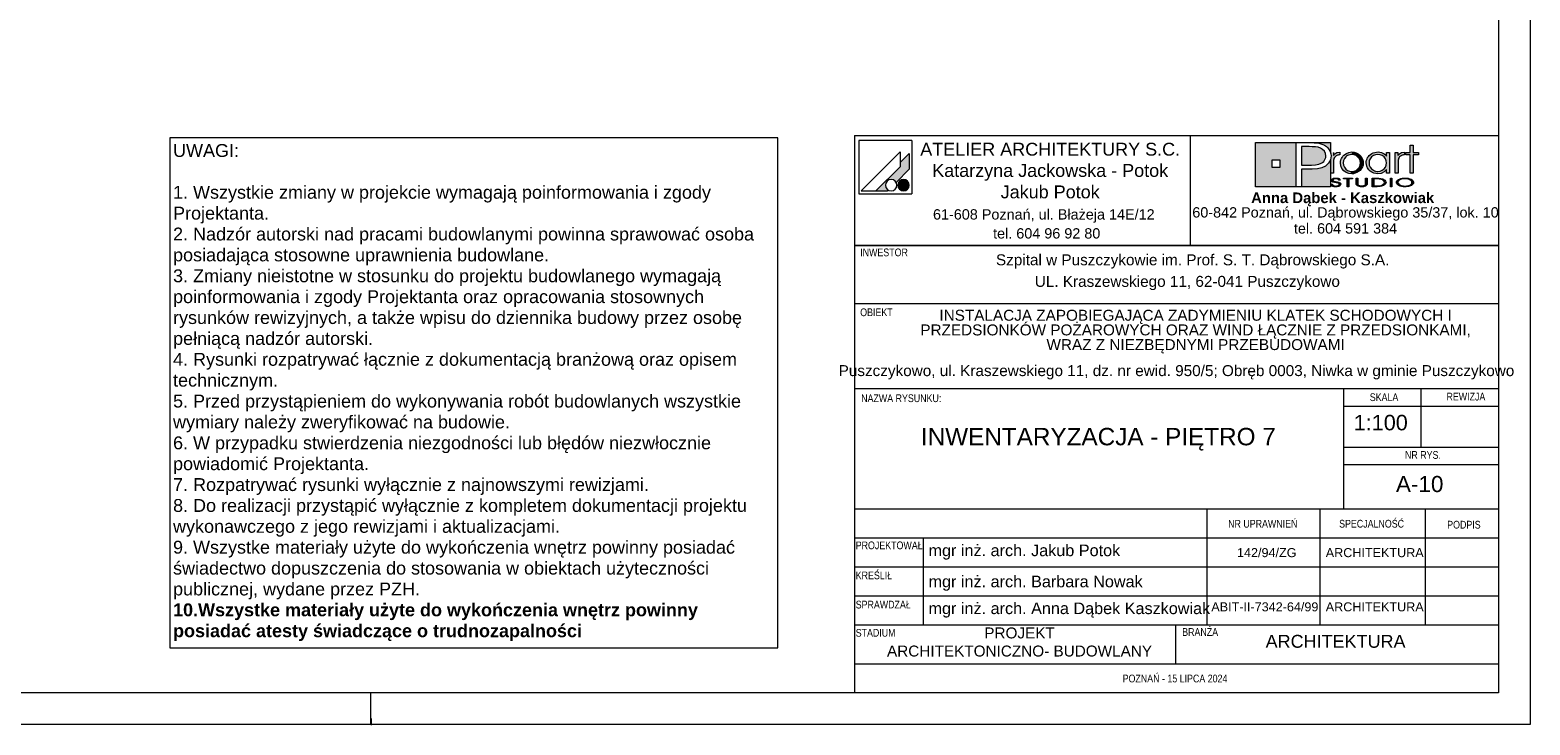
# Paper-space layout 'A-10 INWENTARYZACJA - PIĘTRO 7' of a CAD drawing. Header units: millimetres. Extents: x 0 to 420, y 0 to 297.
# Tile 5 of 8: x 187 to 420, y 0 to 108. Entities that reach past the tile are written whole.
import ezdxf
from ezdxf.xclip import XClip

# ---------------------------------------------------------------- set-up
doc = ezdxf.new("R2010")
doc.units = ezdxf.units.MM
doc.header["$MEASUREMENT"] = 0
doc.header["$XCLIPFRAME"] = 0
doc.layers.add('0_Nr_pióra__2', color=8, linetype='Continuous', lineweight=13)
doc.layers.add('A_Arkusz_Nr_pióra__1', color=7, linetype='Continuous', lineweight=20)
for name, color, linetype, lineweight, true_color in [('0_Nr_pióra__249', 7, 'Continuous', 5, 0x191919), ('A_Arkusz_Nr_pióra__19', 7, 'Continuous', 5, 0x191919), ('A_Arkusz_Nr_pióra__237', 7, 'Continuous', 5, 0x343434), ('A_Arkusz_Nr_pióra__255', 7, 'Continuous', 15, 0x242424)]:
    doc.layers.add(name, color=color, linetype=linetype, lineweight=lineweight, true_color=true_color)
doc.styles.add('STYL_AUTOMATYCZNY_1', font='arial.ttf')
doc.styles.add('STYL_AUTOMATYCZNY_2', font='ARIALN.TTF')
doc.styles.add('STYL_AUTOMATYCZNY_3', font='arial.ttf')

# ---------------------------------------------------------------- blocks, each defined once
blk = doc.blocks.new('Rysunek_3_3', base_point=(-2053.15, -490.62))
at = {"layer": '0_Nr_pióra__2', "color": 8, "linetype": 'Continuous', "lineweight": 13}
for p, q in [((303.21, 91.08), (208.78, 91.08)), ((208.78, 91.08), (208.78, 11.89)), ((303.21, 11.89), (303.21, 91.08)), ((208.78, 11.89), (303.21, 11.89))]:
    blk.add_line(p, q, dxfattribs=at)
at = {"layer": '0_Nr_pióra__2', "color": 8, "linetype": 'Continuous', "lineweight": 13, "insert": (209.28, 90.12), "char_height": 2, "width": 93.4245, "attachment_point": 1, "line_spacing_factor": 0.972584, "style": 'STYL_AUTOMATYCZNY_1'}
blk.add_mtext('\\A1;{\\pql;\\fArial|b0|i0|c238|p0;\\W1.000000;UWAGI:\\P\\pql;\\fArial|b0|i0|c238|p0;\\W1.000000;\\P\\pql;\\fArial|b0|i0|c238|p0;\\W1.000000;1. Wszystkie zmiany w projekcie wymagają poinformowania i zgody Projektanta.\\P\\pql;\\fArial|b0|i0|c238|p0;\\W1.000000;2. Nadzór autorski nad pracami budowlanymi powinna sprawować osoba posiadająca stosowne uprawnienia budowlane.\\P\\pql;\\fArial|b0|i0|c238|p0;\\W1.000000;3. Zmiany nieistotne w stosunku do projektu budowlanego wymagają poinformowania i zgody Projektanta oraz opracowania stosownych rysunków rewizyjnych, a także wpisu do dziennika budowy przez osobę pełniącą nadzór autorski.\\P\\pql;\\fArial|b0|i0|c238|p0;\\W1.000000;4. Rysunki rozpatrywać łącznie z dokumentacją branżową oraz opisem technicznym.\\P\\pql;\\pt3.76365;\\fArial|b0|i0|c238|p0;\\W1.000000;5. Przed przystąpieniem do wykonywania robót budowlanych wszystkie wymiary należy zweryfikować na budowie.\\P\\pql;\\fArial|b0|i0|c238|p0;\\W1.000000;6. W przypadku stwierdzenia niezgodności lub błędów niezwłocznie powiadomić Projektanta.\\P\\pql;\\fArial|b0|i0|c238|p0;\\W1.000000;7. Rozpatrywać rysunki wyłącznie z najnowszymi rewizjami.\\P\\pql;\\fArial|b0|i0|c238|p0;\\W1.000000;8. Do realizacji przystąpić wyłącznie z kompletem dokumentacji projektu wykonawczego z jego rewizjami i aktualizacjami.\\P\\pql;\\fArial|b0|i0|c238|p0;\\W1.000000;9. Wszystke materiały użyte do wykończenia wnętrz powinny posiadać świadectwo dopuszczenia do stosowania w obiektach użyteczności publicznej, wydane przez PZH.\\P\\pql;\\fArial|b1|i0|c238|p0;\\W1.000000;10.Wszystke materiały użyte do wykończenia wnętrz powinny posiadać atesty świadczące o trudnozapalności}', dxfattribs=at)

psp = doc.layouts.new('A-10 INWENTARYZACJA - PIĘTRO 7')

# ---------------------------------------------------------------- hatches: boundary and pattern name
at = {"layer": 'A_Arkusz_Nr_pióra__19', "linetype": 'Continuous', "lineweight": 5, "true_color": 0x191919}
for points in [[(323.6, 88.67), (322.2, 87.26), (322.2, 86.61), (318.43, 82.85), (320.24, 82.85), (320.35, 82.96), (320.22, 83.05), (320.11, 83.16), (320.02, 83.29), (319.96, 83.43), (319.92, 83.58), (319.91, 83.73), (319.92, 83.88), (319.96, 84.03), (320.02, 84.17), (320.11, 84.3), (320.22, 84.4), (320.35, 84.49), (320.49, 84.56), (320.64, 84.6), (320.79, 84.61), (320.94, 84.6), (321.09, 84.56), (321.23, 84.49), (321.36, 84.4), (321.46, 84.3), (321.56, 84.16), (323.6, 86.21), (323.6, 86.51)], [(323.6, 86.21), (323.6, 88.67), (322.2, 87.26), (322.2, 86.61), (318.43, 82.85), (320.24, 82.85), (320.35, 82.96, -1.314777), (321.56, 84.16)], [(389.46, 88.83), (389.02, 88.83), (389.02, 85.58), (389.48, 85.58), (389.49, 87.54, -0.145311), (389.61, 87.99, -0.140329), (390.1, 88.38), (390.45, 88.45), (390.45, 88.88), (390.01, 88.81), (389.68, 88.63), (389.46, 88.34)], [(390.56, 87.22), (390.58, 87.43), (390.63, 87.65), (390.71, 87.86), (390.82, 88.06), (390.95, 88.25), (391.11, 88.41), (391.48, 88.67), (391.88, 88.83), (392.33, 88.89), (392.35, 88.89), (392.33, 88.52), (392.17, 88.51), (392, 88.47), (391.83, 88.41), (391.67, 88.34), (391.53, 88.24), (391.39, 88.13), (391.17, 87.86), (391.04, 87.55), (391, 87.2), (391.04, 86.84), (391.18, 86.52), (391.4, 86.24), (391.68, 86.04), (391.99, 85.91), (392.17, 85.89), (392.15, 85.52), (391.88, 85.55), (391.47, 85.71), (391.11, 85.97), (390.8, 86.33), (390.62, 86.75)], [(392.33, 88.52), (392.68, 88.47), (393, 88.33), (393.29, 88.11), (393.5, 87.85), (393.62, 87.55), (393.67, 87.21), (393.64, 86.96), (394.05, 86.8), (394.07, 86.87), (394.1, 87.2), (394.08, 87.43), (394.03, 87.67), (393.93, 87.91), (393.77, 88.17), (393.56, 88.4), (393.3, 88.6), (393, 88.76), (392.68, 88.85), (392.35, 88.89)], [(400.14, 88.38), (400.05, 88.34), (399.97, 88.29), (399.87, 88.23), (399.76, 88.12), (399.67, 88.01), (399.6, 87.9), (399.56, 87.78), (399.53, 87.63), (399.52, 87.46), (399.52, 85.58), (399.07, 85.58), (399.07, 88.81), (399.5, 88.81), (399.5, 88.34), (399.72, 88.63), (400.05, 88.81), (400.49, 88.88), (400.49, 88.45), (400.36, 88.43), (400.24, 88.41)], [(401.85, 85.58), (401.41, 85.58), (401.41, 88.44), (400.7, 88.44), (400.7, 88.81), (401.41, 88.81), (401.41, 89.94), (401.85, 89.94), (401.85, 88.81), (402.66, 88.81), (402.66, 88.44), (401.85, 88.44)], [(392.86, 85.58), (392.6, 85.52), (392.33, 85.5), (392.15, 85.52), (392.17, 85.89), (392.34, 85.87), (392.69, 85.91), (393, 86.04), (393.28, 86.26), (393.5, 86.53), (393.62, 86.85), (393.64, 86.96), (394.05, 86.8), (393.97, 86.56), (393.8, 86.26), (393.61, 86.03), (393.38, 85.84), (393.12, 85.68)], [(322.36, 84.53), (323.02, 82.9, -0.39153), (321.92, 83.36, -0.418968)], [(322.36, 84.53), (323.02, 82.9, 0.455663), (323.49, 84.15, 0.390402)], [(389.33, 83.87), (389.06, 83.87), (389.08, 83.79), (389.13, 83.71), (389.2, 83.64), (389.28, 83.59), (389.36, 83.56), (389.43, 83.54), (389.48, 83.52), (389.61, 83.49), (389.74, 83.48), (389.82, 83.49), (389.9, 83.48), (390.05, 83.49), (390.24, 83.53), (390.41, 83.6), (390.52, 83.68), (390.59, 83.77), (390.62, 83.87), (390.61, 83.92), (390.58, 83.98), (390.55, 84.03), (390.49, 84.08), (390.44, 84.12), (390.35, 84.16), (390.3, 84.18), (390.2, 84.21), (390.16, 84.22), (390.15, 84.07), (390.19, 84.05), (390.29, 84), (390.34, 83.93), (390.36, 83.86), (390.35, 83.8), (390.31, 83.74), (390.23, 83.68), (390.17, 83.65), (390.11, 83.64), (390.02, 83.61), (389.94, 83.6), (389.87, 83.6), (389.8, 83.6), (389.71, 83.61), (389.63, 83.62), (389.56, 83.64), (389.49, 83.67), (389.45, 83.7), (389.39, 83.74), (389.35, 83.8)], [(390.29, 84.49), (390.55, 84.49), (390.53, 84.59), (390.47, 84.67), (390.35, 84.75), (390.21, 84.81), (390.04, 84.84), (389.85, 84.85), (389.66, 84.84), (389.49, 84.8), (389.34, 84.74), (389.23, 84.67), (389.16, 84.59), (389.14, 84.5), (389.16, 84.4), (389.22, 84.33), (389.32, 84.26), (389.4, 84.22), (389.47, 84.2), (389.53, 84.19), (389.65, 84.16), (389.76, 84.15), (389.88, 84.13), (389.99, 84.11), (390.07, 84.09), (390.15, 84.07), (390.16, 84.22), (390.04, 84.24), (389.88, 84.26), (389.69, 84.3), (389.6, 84.32), (389.52, 84.35), (389.45, 84.39), (389.41, 84.44), (389.4, 84.5), (389.42, 84.57), (389.46, 84.62), (389.54, 84.67), (389.62, 84.7), (389.72, 84.73), (389.81, 84.73), (389.9, 84.73), (389.99, 84.72), (390.07, 84.7), (390.15, 84.67), (390.22, 84.62), (390.27, 84.56)], [(391.85, 83.5), (391.6, 83.5), (391.6, 84.71), (391.02, 84.71), (391.02, 84.83), (392.43, 84.83), (392.43, 84.71), (391.85, 84.71)], [(394.45, 83.6), (394.36, 83.56), (394.25, 83.52), (394.12, 83.5), (393.99, 83.48), (393.86, 83.48), (393.67, 83.49), (393.5, 83.52), (393.34, 83.56), (393.15, 83.67), (393.03, 83.82), (393, 84), (393, 84.83), (393.25, 84.83), (393.25, 84), (393.26, 83.9), (393.31, 83.81), (393.37, 83.74, 0.154269), (393.86, 83.61, 0.149724), (394.34, 83.73), (394.41, 83.81)], [(394.41, 83.81), (394.45, 83.9), (394.46, 84), (394.46, 84.83), (394.72, 84.83), (394.72, 84), (394.7, 83.86), (394.63, 83.74), (394.53, 83.65), (394.45, 83.6)], [(395.76, 83.62), (396.04, 83.62), (396.04, 83.5), (395.51, 83.5), (395.51, 84.83), (396.04, 84.83), (396.04, 84.71), (395.76, 84.71)], [(396.23, 84.83), (396.55, 84.82), (396.75, 84.79), (396.75, 84.66), (396.59, 84.68), (396.38, 84.7), (396.13, 84.71), (396.04, 84.71), (396.04, 84.83)], [(397.07, 84.72), (397.23, 84.65), (397.36, 84.58), (397.48, 84.49), (397.57, 84.38), (397.62, 84.27), (397.64, 84.16), (397.61, 84.02), (397.53, 83.89), (397.39, 83.77), (397.25, 83.68), (397.09, 83.62), (396.92, 83.57), (396.74, 83.53), (396.74, 83.67), (396.88, 83.7), (397.07, 83.77), (397.22, 83.87), (397.31, 83.96), (397.37, 84.06), (397.39, 84.17), (397.37, 84.28), (397.3, 84.38), (397.21, 84.47), (397.08, 84.55), (396.93, 84.61), (396.75, 84.66), (396.75, 84.79), (396.83, 84.78)], [(398.57, 83.5), (398.32, 83.5), (398.32, 84.83), (398.57, 84.83)], [(396.74, 83.53), (396.72, 83.53), (396.5, 83.51), (396.25, 83.5), (396.04, 83.5), (396.04, 83.62), (396.13, 83.62), (396.28, 83.62), (396.45, 83.63), (396.53, 83.63), (396.66, 83.65), (396.74, 83.67)]]:
    psp.add_hatch(color=250, dxfattribs=at).paths.add_polyline_path(points)
at = {"layer": 'A_Arkusz_Nr_pióra__19', "linetype": 'Continuous', "lineweight": 0, "true_color": 0x131313}
h = psp.add_hatch(color=250, dxfattribs=at)
h.paths.add_polyline_path([(377.36, 90.34), (383.71, 90.34), (383.71, 83.46), (377.36, 83.46)])
h.paths.add_polyline_path([(379.96, 87.69), (381.15, 87.69), (381.15, 86.49), (379.96, 86.49)], flags=0)
for points in [[(386.17, 89.71), (385.71, 89.72), (384.53, 89.72), (384.53, 86.86), (386.06, 86.86), (386.69, 86.89), (387.19, 86.98), (387.59, 87.13), (387.79, 87.26), (387.96, 87.42), (388.11, 87.61), (388.21, 87.83), (388.28, 88.05), (388.3, 88.28), (388.24, 88.67), (388.07, 89), (387.78, 89.3), (387.48, 89.48), (387.12, 89.62), (386.71, 89.69), (386.5, 89.71)], [(389.03, 90.34), (389.02, 88.83), (388.99, 88.95), (388.83, 89.25), (388.63, 89.52), (388.39, 89.75), (388.11, 89.94), (387.83, 90.07), (387.54, 90.17), (387.23, 90.25), (386.87, 90.3), (386.07, 90.33), (386.02, 90.34)], [(384.53, 83.46), (389.03, 83.46), (389.03, 87.7), (388.73, 87.14), (388.24, 86.71), (387.69, 86.45), (387.02, 86.29), (386.24, 86.24), (384.53, 86.24)]]:
    psp.add_hatch(color=250, dxfattribs=at).paths.add_polyline_path(points)
at = {"layer": 'A_Arkusz_Nr_pióra__19', "linetype": 'Continuous', "lineweight": 5, "true_color": 0x191919}
h = psp.add_hatch(color=250, dxfattribs=at)
h.paths.add_polyline_path([(397.73, 86.15), (397.36, 85.79), (396.91, 85.57), (396.39, 85.5), (396.06, 85.53), (395.75, 85.61), (395.44, 85.75), (395.18, 85.92), (394.96, 86.14), (394.78, 86.41), (394.66, 86.67), (394.59, 86.93), (394.57, 87.2), (394.58, 87.41), (394.63, 87.61), (394.7, 87.82), (394.79, 88.02), (394.91, 88.19), (395.05, 88.36), (395.24, 88.52), (395.44, 88.65), (395.67, 88.76), (395.91, 88.83), (396.15, 88.87), (396.4, 88.89), (396.67, 88.87), (396.92, 88.81), (397.15, 88.72), (397.37, 88.59), (397.56, 88.43), (397.73, 88.24), (397.73, 88.51), (397.73, 88.81), (398.17, 88.81), (398.17, 87.53), (398.17, 85.58), (397.73, 85.58), (397.73, 85.83)])
h.paths.add_polyline_path([(395.81, 88.38, 0.471077), (395.22, 86.5, 0.494724), (397.4, 86.34, 0.387258), (397.36, 88.1, 0.314042)], flags=0)
h = psp.add_hatch(color=250, dxfattribs=at)
h.paths.add_polyline_path([(400.59, 84.85, 0.130991), (399.56, 84.6, 0.250658), (399.25, 84.17, 0.250617), (399.5, 83.77, 0.141351), (400.59, 83.48, 0.117723), (401.58, 83.7, 0.245905), (401.93, 84.16, 0.237366), (401.68, 84.56, 0.143887)])
h.paths.add_polyline_path([(400.59, 84.73, 0.128597), (399.81, 84.56), (399.72, 84.5), (399.65, 84.45), (399.58, 84.37), (399.54, 84.31), (399.51, 84.24), (399.5, 84.17), (399.53, 84.03), (399.62, 83.91), (399.78, 83.79, 0.126974), (400.59, 83.6, 0.113214), (401.35, 83.76), (401.49, 83.86), (401.58, 83.93), (401.63, 84.01), (401.66, 84.08), (401.67, 84.16), (401.65, 84.26), (401.6, 84.36), (401.52, 84.45), (401.39, 84.55, 0.11716)], flags=0)

# ---------------------------------------------------------------- linework, layer by layer
at = {"layer": '0_Nr_pióra__249', "color": 250, "linetype": 'Continuous', "lineweight": 5, "true_color": 0x191919}
for p, q in [((315.75, 90.68), (315.75, 82.41)), ((324.01, 90.68), (315.75, 90.68)), ((322.2, 88.91), (316.13, 82.85)), ((322.2, 88.91), (322.2, 86.61)), ((323.6, 88.67), (322.2, 87.26)), ((323.6, 88.67), (323.6, 86.51)), ((324.01, 90.68), (324.01, 82.41)), ((377.36, 90.34), (389.03, 90.34)), ((377.36, 83.46), (377.36, 90.34)), ((383.71, 83.46), (383.71, 90.34)), ((383.71, 90.34), (385.99, 90.34)), ((384.53, 89.72), (384.53, 86.86)), ((385.71, 89.72), (384.53, 89.72)), ((386.17, 89.71), (385.71, 89.72)), ((385.99, 90.34), (386.46, 90.33)), ((386.5, 89.71), (386.17, 89.71)), ((386.46, 90.33), (386.87, 90.3)), ((386.71, 89.69), (386.5, 89.71)), ((387.12, 89.62), (386.71, 89.69)), ((386.87, 90.3), (387.23, 90.25)), ((387.48, 89.48), (387.12, 89.62)), ((387.23, 90.25), (387.54, 90.17)), ((387.79, 89.29), (387.48, 89.48)), ((387.54, 90.17), (387.83, 90.07)), ((388.07, 89), (387.79, 89.29)), ((387.83, 90.07), (388.11, 89.94)), ((388.24, 88.67), (388.07, 89)), ((388.11, 89.94), (388.39, 89.75)), ((388.3, 88.28), (388.24, 88.67)), ((388.39, 89.75), (388.63, 89.52)), ((388.63, 89.52), (388.83, 89.25)), ((388.83, 89.25), (388.99, 88.95)), ((388.99, 88.95), (389.08, 88.62)), ((389.03, 90.34), (389.02, 88.81)), ((389.08, 88.62), (389.12, 88.27)), ((389.46, 88.81), (389.46, 88.34)), ((389.46, 88.34), (389.68, 88.63)), ((389.68, 88.63), (390.01, 88.81)), ((390.01, 88.81), (390.45, 88.88)), ((390.45, 88.88), (390.45, 88.45)), ((391.11, 88.41), (391.48, 88.67)), ((391.48, 88.67), (391.88, 88.83)), ((391.88, 88.83), (392.33, 88.89)), ((392.34, 88.52), (392.17, 88.51)), ((392.33, 88.89), (392.67, 88.86)), ((392.68, 88.47), (392.34, 88.52)), ((392.67, 88.86), (393, 88.76)), ((393, 88.76), (393.3, 88.6)), ((393.3, 88.6), (393.56, 88.4)), ((395.05, 88.36), (395.24, 88.52)), ((395.24, 88.52), (395.44, 88.65)), ((395.44, 88.65), (395.67, 88.76)), ((395.67, 88.76), (395.91, 88.83)), ((395.91, 88.83), (396.15, 88.87)), ((396.39, 88.52), (396.03, 88.47)), ((396.15, 88.87), (396.4, 88.89)), ((396.75, 88.47), (396.39, 88.52)), ((396.4, 88.89), (396.67, 88.87)), ((396.67, 88.87), (396.92, 88.81)), ((396.92, 88.81), (397.15, 88.72)), ((397.15, 88.72), (397.37, 88.59)), ((397.37, 88.59), (397.56, 88.43)), ((397.73, 88.24), (397.73, 88.81)), ((397.73, 88.81), (398.17, 88.81)), ((398.17, 88.81), (398.17, 85.58)), ((399.07, 85.58), (399.07, 88.81)), ((399.07, 88.81), (399.5, 88.81)), ((399.5, 88.81), (399.5, 88.34)), ((399.5, 88.34), (399.72, 88.63)), ((399.72, 88.63), (400.05, 88.81)), ((400.05, 88.81), (400.49, 88.88)), ((400.49, 88.88), (400.49, 88.45)), ((400.7, 88.44), (400.7, 88.81)), ((400.7, 88.81), (401.41, 88.81)), ((401.41, 88.81), (401.41, 89.94)), ((401.41, 89.94), (401.85, 89.94)), ((401.85, 89.94), (401.85, 88.81)), ((401.85, 88.81), (402.66, 88.81)), ((402.66, 88.81), (402.66, 88.44)), ((322.2, 86.61), (318.43, 82.85)), ((323.6, 86.21), (321.56, 84.16)), ((323.6, 86.51), (323.6, 86.21)), ((379.96, 87.69), (381.15, 87.69)), ((379.96, 87.69), (381.15, 87.69)), ((379.96, 86.49), (379.96, 87.69)), ((381.15, 86.49), (379.96, 86.49)), ((381.15, 87.69), (381.15, 86.49)), ((381.15, 87.69), (381.15, 86.49)), ((384.53, 86.86), (386.06, 86.86)), ((384.53, 86.24), (384.53, 83.46)), ((386.19, 86.24), (384.53, 86.24)), ((386.06, 86.86), (386.69, 86.89)), ((387, 86.29), (386.19, 86.24)), ((386.69, 86.89), (387.19, 86.98)), ((387.69, 86.45), (387, 86.29)), ((387.19, 86.98), (387.59, 87.13)), ((387.59, 87.13), (387.79, 87.26)), ((388.24, 86.71), (387.69, 86.45)), ((387.79, 87.26), (387.96, 87.42)), ((387.96, 87.42), (388.11, 87.61)), ((388.11, 87.61), (388.21, 87.83)), ((388.21, 87.83), (388.28, 88.05)), ((388.73, 87.14), (388.24, 86.71)), ((388.28, 88.05), (388.3, 88.28)), ((389.02, 87.66), (388.73, 87.14)), ((389.12, 88.27), (389.02, 87.66)), ((389.03, 87.67), (389.03, 83.46)), ((389.49, 87.63), (389.48, 87.46)), ((389.48, 87.46), (389.48, 85.58)), ((389.52, 87.78), (389.49, 87.63)), ((389.56, 87.9), (389.52, 87.78)), ((389.63, 88.01), (389.56, 87.9)), ((389.72, 88.12), (389.63, 88.01)), ((389.83, 88.23), (389.72, 88.12)), ((389.92, 88.29), (389.83, 88.23)), ((390.01, 88.34), (389.92, 88.29)), ((390.1, 88.38), (390.01, 88.34)), ((390.2, 88.41), (390.1, 88.38)), ((390.32, 88.43), (390.2, 88.41)), ((390.45, 88.45), (390.32, 88.43)), ((390.56, 87.22), (390.58, 87.43)), ((390.62, 86.75), (390.56, 87.22)), ((390.58, 87.43), (390.63, 87.65)), ((390.8, 86.33), (390.62, 86.75)), ((390.63, 87.65), (390.71, 87.86)), ((390.71, 87.86), (390.82, 88.06)), ((391.11, 85.97), (390.8, 86.33)), ((390.82, 88.06), (390.95, 88.25)), ((390.95, 88.25), (391.11, 88.41)), ((391.04, 87.55), (391, 87.2)), ((391, 87.2), (391.04, 86.84)), ((391.17, 87.86), (391.04, 87.55)), ((391.04, 86.84), (391.18, 86.52)), ((391.39, 88.13), (391.17, 87.86)), ((391.18, 86.52), (391.4, 86.24)), ((391.53, 88.24), (391.39, 88.13)), ((391.4, 86.24), (391.68, 86.04)), ((391.67, 88.34), (391.53, 88.24)), ((391.83, 88.41), (391.67, 88.34)), ((392, 88.47), (391.83, 88.41)), ((392.17, 88.51), (392, 88.47)), ((393, 88.33), (392.68, 88.47)), ((393.29, 88.11), (393, 88.33)), ((393, 86.04), (393.28, 86.26)), ((393.28, 86.26), (393.5, 86.53)), ((393.5, 87.85), (393.29, 88.11)), ((393.62, 87.55), (393.5, 87.85)), ((393.5, 86.53), (393.62, 86.85)), ((393.56, 88.4), (393.77, 88.17)), ((393.8, 86.26), (393.61, 86.03)), ((393.67, 87.21), (393.62, 87.55)), ((393.62, 86.85), (393.67, 87.21)), ((393.77, 88.17), (393.94, 87.9)), ((393.97, 86.56), (393.8, 86.26)), ((393.94, 87.9), (394.03, 87.67)), ((394.07, 86.87), (393.97, 86.56)), ((394.03, 87.67), (394.08, 87.43)), ((394.1, 87.2), (394.07, 86.87)), ((394.08, 87.43), (394.1, 87.2)), ((394.57, 87.2), (394.58, 87.41)), ((394.59, 86.93), (394.57, 87.2)), ((394.58, 87.41), (394.63, 87.61)), ((394.66, 86.67), (394.59, 86.93)), ((394.63, 87.61), (394.7, 87.82)), ((394.78, 86.41), (394.66, 86.67)), ((394.7, 87.82), (394.79, 88.02)), ((394.96, 86.14), (394.78, 86.41)), ((394.79, 88.02), (394.91, 88.19)), ((394.91, 88.19), (395.05, 88.36)), ((395.05, 87.55), (395.01, 87.22)), ((395.01, 87.22), (395.05, 86.87)), ((395.19, 87.85), (395.05, 87.55)), ((395.05, 86.87), (395.18, 86.55)), ((395.18, 86.55), (395.4, 86.28)), ((395.41, 88.12), (395.19, 87.85)), ((395.4, 86.28), (395.53, 86.16)), ((395.71, 88.34), (395.41, 88.12)), ((396.03, 88.47), (395.71, 88.34)), ((397.06, 88.34), (396.75, 88.47)), ((397.34, 88.12), (397.06, 88.34)), ((397.06, 86.05), (397.34, 86.26)), ((397.56, 87.85), (397.34, 88.12)), ((397.34, 86.26), (397.56, 86.54)), ((397.56, 88.43), (397.73, 88.24)), ((397.69, 87.54), (397.56, 87.85)), ((397.56, 86.54), (397.69, 86.85)), ((397.73, 87.19), (397.69, 87.54)), ((397.69, 86.85), (397.73, 87.19)), ((399.53, 87.63), (399.52, 87.46)), ((399.52, 87.46), (399.52, 85.58)), ((399.56, 87.78), (399.53, 87.63)), ((399.6, 87.9), (399.56, 87.78)), ((399.67, 88.01), (399.6, 87.9)), ((399.76, 88.12), (399.67, 88.01)), ((399.87, 88.23), (399.76, 88.12)), ((399.97, 88.29), (399.87, 88.23)), ((400.05, 88.34), (399.97, 88.29)), ((400.14, 88.38), (400.05, 88.34)), ((400.24, 88.41), (400.14, 88.38)), ((400.36, 88.43), (400.24, 88.41)), ((400.49, 88.45), (400.36, 88.43)), ((401.41, 88.44), (400.7, 88.44)), ((401.41, 85.58), (401.41, 88.44)), ((402.66, 88.44), (401.85, 88.44)), ((401.85, 88.44), (401.85, 85.58)), ((389.48, 85.58), (389.02, 85.58)), ((389.08, 83.79), (389.06, 83.87)), ((389.06, 83.87), (389.33, 83.87)), ((389.14, 84.5), (389.16, 84.59)), ((389.16, 84.4), (389.14, 84.5)), ((389.16, 84.59), (389.23, 84.67)), ((389.22, 84.33), (389.16, 84.4)), ((389.32, 84.26), (389.22, 84.33)), ((389.23, 84.67), (389.34, 84.74)), ((389.37, 84.23), (389.32, 84.26)), ((389.33, 83.87), (389.35, 83.8)), ((389.34, 84.74), (389.49, 84.8)), ((389.43, 84.21), (389.37, 84.23)), ((389.41, 84.56), (389.4, 84.5)), ((389.4, 84.5), (389.41, 84.44)), ((389.46, 84.62), (389.41, 84.56)), ((389.41, 84.44), (389.45, 84.39)), ((389.5, 84.19), (389.43, 84.21)), ((389.45, 84.39), (389.52, 84.35)), ((389.54, 84.67), (389.46, 84.62)), ((389.49, 84.8), (389.66, 84.84)), ((389.58, 84.18), (389.5, 84.19)), ((389.52, 84.35), (389.6, 84.32)), ((389.62, 84.7), (389.54, 84.67)), ((389.68, 84.16), (389.58, 84.18)), ((389.6, 84.32), (389.73, 84.29)), ((389.72, 84.73), (389.62, 84.7)), ((389.66, 84.84), (389.85, 84.85)), ((389.8, 84.14), (389.68, 84.16)), ((389.83, 84.73), (389.72, 84.73)), ((389.73, 84.29), (389.89, 84.26)), ((389.96, 84.12), (389.8, 84.14)), ((389.95, 84.72), (389.83, 84.73)), ((389.85, 84.85), (390.04, 84.84)), ((389.89, 84.26), (390.03, 84.24)), ((390.06, 84.7), (389.95, 84.72)), ((390.09, 84.09), (389.96, 84.12)), ((390.03, 84.24), (390.13, 84.22)), ((390.04, 84.84), (390.21, 84.81)), ((390.15, 84.67), (390.06, 84.7)), ((390.19, 84.05), (390.09, 84.09)), ((390.13, 84.22), (390.2, 84.21)), ((390.22, 84.62), (390.15, 84.67)), ((390.29, 84), (390.19, 84.05)), ((390.2, 84.21), (390.25, 84.2)), ((390.21, 84.81), (390.35, 84.75)), ((390.27, 84.56), (390.22, 84.62)), ((390.25, 84.2), (390.31, 84.18)), ((390.29, 84.49), (390.27, 84.56)), ((390.55, 84.49), (390.29, 84.49)), ((390.34, 83.93), (390.29, 84)), ((390.31, 84.18), (390.36, 84.16)), ((390.36, 83.86), (390.34, 83.93)), ((390.35, 84.75), (390.47, 84.67)), ((390.35, 83.8), (390.36, 83.86)), ((390.36, 84.16), (390.44, 84.12)), ((390.44, 84.12), (390.5, 84.08)), ((390.47, 84.67), (390.53, 84.59)), ((390.5, 84.08), (390.55, 84.03)), ((390.53, 84.59), (390.55, 84.49)), ((390.55, 84.03), (390.59, 83.98)), ((390.59, 83.98), (390.61, 83.92)), ((390.62, 83.87), (390.59, 83.77)), ((390.61, 83.92), (390.62, 83.87)), ((391.02, 84.71), (391.02, 84.83)), ((391.02, 84.83), (392.43, 84.83)), ((391.6, 84.71), (391.02, 84.71)), ((391.47, 85.71), (391.11, 85.97)), ((391.88, 85.55), (391.47, 85.71)), ((391.6, 83.5), (391.6, 84.71)), ((391.68, 86.04), (391.99, 85.91)), ((392.43, 84.71), (391.85, 84.71)), ((391.85, 84.71), (391.85, 83.5)), ((392.33, 85.5), (391.88, 85.55)), ((391.99, 85.91), (392.34, 85.87)), ((392.6, 85.52), (392.33, 85.5)), ((392.34, 85.87), (392.69, 85.91)), ((392.43, 84.83), (392.43, 84.71)), ((392.86, 85.58), (392.6, 85.52)), ((392.69, 85.91), (393, 86.04)), ((393.12, 85.68), (392.86, 85.58)), ((393, 84.83), (393.25, 84.83)), ((393, 84), (393, 84.83)), ((393.03, 83.82), (393, 84)), ((393.38, 85.84), (393.12, 85.68)), ((393.25, 84.83), (393.25, 84)), ((393.25, 84), (393.26, 83.9)), ((393.26, 83.9), (393.31, 83.81)), ((393.61, 86.03), (393.38, 85.84)), ((394.41, 83.81), (394.45, 83.9)), ((394.45, 83.9), (394.46, 84)), ((394.46, 84), (394.46, 84.83)), ((394.46, 84.83), (394.72, 84.83)), ((394.7, 83.86), (394.63, 83.74)), ((394.72, 84), (394.7, 83.86)), ((394.72, 84.83), (394.72, 84)), ((395.18, 85.92), (394.96, 86.14)), ((395.44, 85.75), (395.18, 85.92)), ((395.75, 85.61), (395.44, 85.75)), ((395.51, 83.5), (395.51, 84.83)), ((395.51, 84.83), (396.04, 84.83)), ((395.51, 83.5), (395.51, 84.83)), ((395.51, 84.83), (396.23, 84.83)), ((395.53, 86.16), (395.68, 86.06)), ((395.68, 86.06), (395.85, 85.98)), ((396.06, 85.53), (395.75, 85.61)), ((396.04, 84.71), (395.76, 84.71)), ((395.76, 84.71), (395.76, 83.62)), ((396.13, 84.71), (395.76, 84.71)), ((395.76, 84.71), (395.76, 83.62)), ((395.85, 85.98), (396.03, 85.92)), ((396.03, 85.92), (396.21, 85.88)), ((396.04, 84.83), (396.04, 84.71)), ((396.39, 85.5), (396.06, 85.53)), ((396.38, 84.7), (396.13, 84.71)), ((396.21, 85.88), (396.39, 85.87)), ((396.23, 84.83), (396.55, 84.82)), ((396.59, 84.68), (396.38, 84.7)), ((396.39, 85.87), (396.74, 85.91)), ((396.91, 85.57), (396.39, 85.5)), ((396.55, 84.82), (396.83, 84.78)), ((396.77, 84.65), (396.59, 84.68)), ((396.74, 85.91), (397.06, 86.05)), ((396.93, 84.61), (396.77, 84.65)), ((396.83, 84.78), (397.07, 84.72)), ((397.36, 85.79), (396.91, 85.57)), ((397.07, 84.55), (396.93, 84.61)), ((397.07, 84.72), (397.23, 84.65)), ((397.2, 84.48), (397.07, 84.55)), ((397.07, 83.77), (397.22, 83.87)), ((397.3, 84.38), (397.2, 84.48)), ((397.22, 83.87), (397.31, 83.96)), ((397.23, 84.65), (397.36, 84.58)), ((397.37, 84.28), (397.3, 84.38)), ((397.31, 83.96), (397.37, 84.06)), ((397.73, 86.15), (397.36, 85.79)), ((397.36, 84.58), (397.48, 84.49)), ((397.39, 84.17), (397.37, 84.28)), ((397.37, 84.06), (397.39, 84.17)), ((397.53, 83.89), (397.39, 83.77)), ((397.48, 84.49), (397.57, 84.38)), ((397.61, 84.02), (397.53, 83.89)), ((397.57, 84.38), (397.62, 84.27)), ((397.64, 84.16), (397.61, 84.02)), ((397.62, 84.27), (397.64, 84.16)), ((397.73, 85.58), (397.73, 86.15)), ((398.17, 85.58), (397.73, 85.58)), ((398.32, 83.5), (398.32, 84.83)), ((398.32, 84.83), (398.57, 84.83)), ((398.32, 83.5), (398.32, 84.83)), ((398.32, 84.83), (398.57, 84.83)), ((398.57, 84.83), (398.57, 83.5)), ((398.57, 84.83), (398.57, 83.5)), ((399.52, 85.58), (399.07, 85.58)), ((399.25, 84.17), (399.27, 84.29)), ((399.26, 84.07), (399.25, 84.17)), ((399.31, 83.97), (399.26, 84.07)), ((399.27, 84.29), (399.33, 84.39)), ((399.38, 83.87), (399.31, 83.97)), ((399.33, 84.39), (399.42, 84.5)), ((399.5, 83.77), (399.38, 83.87)), ((399.42, 84.5), (399.56, 84.6)), ((399.51, 84.24), (399.5, 84.17)), ((399.5, 84.17), (399.53, 84.03)), ((399.54, 84.31), (399.51, 84.24)), ((399.53, 84.03), (399.62, 83.91)), ((399.58, 84.37), (399.54, 84.31)), ((399.56, 84.6), (399.73, 84.69)), ((399.64, 84.44), (399.58, 84.37)), ((399.62, 83.91), (399.77, 83.79)), ((399.72, 84.5), (399.64, 84.44)), ((399.81, 84.56), (399.72, 84.5)), ((399.73, 84.69), (399.93, 84.76)), ((400.04, 84.66), (399.81, 84.56)), ((399.93, 84.76), (400.14, 84.81)), ((400.3, 84.71), (400.04, 84.66)), ((400.14, 84.81), (400.35, 84.84)), ((400.59, 84.73), (400.3, 84.71)), ((400.35, 84.84), (400.59, 84.85)), ((400.59, 84.85), (400.85, 84.84)), ((400.76, 84.72), (400.59, 84.73)), ((400.93, 84.7), (400.76, 84.72)), ((400.85, 84.84), (401.1, 84.8)), ((401.09, 84.67), (400.93, 84.7)), ((401.26, 84.61), (401.09, 84.67)), ((401.1, 84.8), (401.34, 84.73)), ((401.4, 84.54), (401.26, 84.61)), ((401.34, 84.73), (401.53, 84.65)), ((401.52, 84.45), (401.4, 84.54)), ((401.85, 85.58), (401.41, 85.58)), ((401.48, 83.84), (401.58, 83.93)), ((401.6, 84.36), (401.52, 84.45)), ((401.53, 84.65), (401.68, 84.56)), ((401.58, 83.93), (401.63, 84.01)), ((401.65, 84.26), (401.6, 84.36)), ((401.63, 84.01), (401.66, 84.08)), ((401.67, 84.16), (401.65, 84.26)), ((401.66, 84.08), (401.67, 84.16)), ((401.68, 84.56), (401.8, 84.45)), ((401.89, 84), (401.77, 83.84)), ((401.8, 84.45), (401.87, 84.36)), ((401.87, 84.36), (401.91, 84.27)), ((401.93, 84.16), (401.89, 84)), ((401.91, 84.27), (401.93, 84.16)), ((315.75, 82.41), (324.01, 82.41)), ((316.13, 82.85), (320.24, 82.85)), ((320.35, 82.96), (320.24, 82.85)), ((389.03, 83.46), (377.36, 83.46)), ((384.53, 83.46), (383.71, 83.46)), ((389.13, 83.71), (389.08, 83.79)), ((389.2, 83.64), (389.13, 83.71)), ((389.28, 83.59), (389.2, 83.64)), ((389.37, 83.55), (389.28, 83.59)), ((389.35, 83.8), (389.39, 83.74)), ((389.48, 83.52), (389.37, 83.55)), ((389.39, 83.74), (389.45, 83.7)), ((389.45, 83.7), (389.5, 83.67)), ((389.59, 83.5), (389.48, 83.52)), ((389.5, 83.67), (389.56, 83.64)), ((389.56, 83.64), (389.63, 83.62)), ((389.72, 83.48), (389.59, 83.5)), ((389.63, 83.62), (389.7, 83.61)), ((389.7, 83.61), (389.77, 83.6)), ((389.84, 83.48), (389.72, 83.48)), ((389.77, 83.6), (389.85, 83.6)), ((390.05, 83.49), (389.84, 83.48)), ((389.85, 83.6), (389.92, 83.6)), ((389.92, 83.6), (389.98, 83.61)), ((389.98, 83.61), (390.05, 83.62)), ((390.05, 83.62), (390.12, 83.64)), ((390.24, 83.53), (390.05, 83.49)), ((390.12, 83.64), (390.18, 83.66)), ((390.18, 83.66), (390.23, 83.68)), ((390.23, 83.68), (390.3, 83.74)), ((390.41, 83.6), (390.24, 83.53)), ((390.3, 83.74), (390.35, 83.8)), ((390.52, 83.68), (390.41, 83.6)), ((390.59, 83.77), (390.52, 83.68)), ((391.85, 83.5), (391.6, 83.5)), ((393.15, 83.67), (393.03, 83.82)), ((393.34, 83.56), (393.15, 83.67)), ((393.31, 83.81), (393.38, 83.73)), ((393.5, 83.52), (393.34, 83.56)), ((393.38, 83.73), (393.43, 83.7)), ((393.43, 83.7), (393.5, 83.67)), ((393.5, 83.67), (393.58, 83.64)), ((393.67, 83.49), (393.5, 83.52)), ((393.58, 83.64), (393.67, 83.62)), ((393.67, 83.62), (393.76, 83.61)), ((393.86, 83.48), (393.67, 83.49)), ((393.76, 83.61), (393.86, 83.61)), ((393.86, 83.61), (393.95, 83.61)), ((393.99, 83.48), (393.86, 83.48)), ((393.95, 83.61), (394.04, 83.62)), ((394.12, 83.5), (393.99, 83.48)), ((394.04, 83.62), (394.13, 83.64)), ((394.25, 83.52), (394.12, 83.5)), ((394.13, 83.64), (394.21, 83.67)), ((394.21, 83.67), (394.28, 83.7)), ((394.36, 83.56), (394.25, 83.52)), ((394.28, 83.7), (394.34, 83.73)), ((394.34, 83.73), (394.41, 83.81)), ((394.45, 83.6), (394.36, 83.56)), ((394.53, 83.65), (394.45, 83.6)), ((394.63, 83.74), (394.53, 83.65)), ((396.04, 83.5), (395.51, 83.5)), ((396.25, 83.5), (395.51, 83.5)), ((395.76, 83.62), (396.04, 83.62)), ((395.76, 83.62), (396.13, 83.62)), ((396.04, 83.62), (396.04, 83.5)), ((396.13, 83.62), (396.35, 83.62)), ((396.5, 83.51), (396.25, 83.5)), ((396.35, 83.62), (396.53, 83.63)), ((396.72, 83.53), (396.5, 83.51)), ((396.53, 83.63), (396.68, 83.65)), ((396.68, 83.65), (396.89, 83.7)), ((396.92, 83.57), (396.72, 83.53)), ((396.89, 83.7), (397.07, 83.77)), ((397.09, 83.62), (396.92, 83.57)), ((397.25, 83.68), (397.09, 83.62)), ((397.39, 83.77), (397.25, 83.68)), ((398.57, 83.5), (398.32, 83.5)), ((398.57, 83.5), (398.32, 83.5)), ((399.65, 83.67), (399.5, 83.77)), ((399.84, 83.6), (399.65, 83.67)), ((399.77, 83.79), (399.88, 83.74)), ((400.07, 83.53), (399.84, 83.6)), ((399.88, 83.74), (400, 83.69)), ((400, 83.69), (400.13, 83.65)), ((400.33, 83.49), (400.07, 83.53)), ((400.13, 83.65), (400.28, 83.62)), ((400.28, 83.62), (400.43, 83.6)), ((400.59, 83.48), (400.33, 83.49)), ((400.43, 83.6), (400.59, 83.6)), ((400.59, 83.6), (400.81, 83.61)), ((400.78, 83.48), (400.59, 83.48)), ((400.97, 83.51), (400.78, 83.48)), ((400.81, 83.61), (401.01, 83.64)), ((401.15, 83.54), (400.97, 83.51)), ((401.01, 83.64), (401.2, 83.7)), ((401.31, 83.59), (401.15, 83.54)), ((401.2, 83.7), (401.35, 83.76)), ((401.45, 83.64), (401.31, 83.59)), ((401.35, 83.76), (401.48, 83.84)), ((401.58, 83.7), (401.45, 83.64)), ((401.77, 83.84), (401.58, 83.7))]:
    psp.add_line(p, q, dxfattribs=at)
for centre, start, end in [((320.79, 83.73), 0, 180), ((322.72, 83.73), 0, 180), ((320.79, 83.73), 180, 0), ((322.72, 83.73), 180, 0)]:
    psp.add_arc(centre, 0.882, start, end, dxfattribs=at)
at = {"layer": 'A_Arkusz_Nr_pióra__1', "color": 7, "linetype": 'Continuous', "lineweight": 20}
for p, q in [((415.1, 292.1), (415.1, 4.9)), ((415.1, 4.9), (29.9, 4.9))]:
    psp.add_line(p, q, dxfattribs=at)
at = {"layer": 'A_Arkusz_Nr_pióra__1', "color": 7, "linetype": 'Continuous', "lineweight": 20, "flags": 128}
psp.add_lwpolyline([(0, 297), (420, 297), (420, 0), (0, 0)], close=True, dxfattribs=at)
at = {"layer": 'A_Arkusz_Nr_pióra__237', "color": 250, "linetype": 'Continuous', "lineweight": 5, "true_color": 0x343434}
for p, q in [((240, 0), (240, 4.9)), ((240.1, -0.1), (240.1, 0.9))]:
    psp.add_line(p, q, dxfattribs=at)
at = {"layer": 'A_Arkusz_Nr_pióra__255', "color": 250, "linetype": 'Continuous', "lineweight": 15, "true_color": 0x242424}
for p, q in [((315.1, 91.43), (415.1, 91.43)), ((315.1, 91.43), (315.1, 74.35)), ((367.22, 91.43), (367.22, 74.35)), ((315.1, 74.35), (415.1, 74.35)), ((315.1, 74.35), (315.1, 4.9)), ((415.1, 74.35), (315.1, 74.35)), ((315.1, 65.35), (415.1, 65.35)), ((315.1, 52.15), (415.1, 52.15)), ((391.1, 33.46), (391.1, 52.15)), ((403.1, 43.06), (403.1, 52.15)), ((391.1, 49.43), (415.1, 49.43)), ((391.1, 43.06), (415.1, 43.06)), ((391.1, 40.34), (415.1, 40.34)), ((315.1, 33.46), (415.1, 33.46)), ((369.85, 15.46), (369.85, 33.46)), ((387.43, 15.46), (387.43, 33.46)), ((403.75, 15.46), (403.75, 33.46)), ((315.1, 28.96), (415.1, 28.96)), ((325.8, 15.46), (325.8, 28.96)), ((315.1, 24.46), (415.1, 24.46)), ((315.1, 19.96), (415.1, 19.96)), ((325.8, 19.96), (415.1, 19.96)), ((315.1, 15.46), (414.96, 15.46)), ((329.1, 15.46), (415.1, 15.46)), ((364.96, 15.46), (364.96, 9.4)), ((315.1, 9.4), (415.1, 9.4)), ((315.1, 9.4), (415.1, 9.4))]:
    psp.add_line(p, q, dxfattribs=at)

# ---------------------------------------------------------------- block references
at = {"color": 37, "linetype": 'Continuous', "lineweight": 5, "true_color": 0x656532}
ref = psp.add_blockref('Rysunek_3_3', (-2053.15, -490.62), dxfattribs=at)
XClip(ref).set_block_clipping_path([(207.4215487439, 10.6200444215), (304.8384601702, 92.6156057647)])

# ---------------------------------------------------------------- texts
at = {"layer": 'A_Arkusz_Nr_pióra__19', "color": 250, "linetype": 'Continuous', "lineweight": 5, "true_color": 0x191919, "attachment_point": 5}
for s, insert, char_height, style in [('\\A1;{\\pqc;\\fArial|b0|i0|c238|p0;\\W1.000000;ATELIER ARCHITEKTURY S.C.}', (345.49, 89.31), 1.9999, 'STYL_AUTOMATYCZNY_1'), ('\\A1;{\\pqc;\\fArial|b0|i0|c238|p0;\\W1.000000;Katarzyna Jackowska - Potok}', (345.49, 85.72), 1.9999, 'STYL_AUTOMATYCZNY_1'), ('\\A1;{\\pqc;\\fArial|b0|i0|c238|p0;\\W1.000000;Jakub Potok}', (345.49, 82.68), 1.9999, 'STYL_AUTOMATYCZNY_1'), ('\\A1;{\\pqc;\\fArial|b1|i0|c238|p0;\\W1.000000;Anna Dąbek - Kaszkowiak}', (390.91, 81.53), 1.6499, 'STYL_AUTOMATYCZNY_3'), ('\\A1;{\\pqc;\\fArial|b0|i0|c238|p0;\\W1.000000;61-608 Poznań, ul. Błażeja 14E/12}', (344.5, 78.96), 1.5999, 'STYL_AUTOMATYCZNY_1'), ('\\A1;{\\pqc;\\fArial|b0|i0|c238|p0;\\W1.000000;tel. 604 96 92 80}', (344.95, 76.24), 1.5999, 'STYL_AUTOMATYCZNY_1')]:
    psp.add_mtext(s, dxfattribs=dict(at, insert=insert, char_height=char_height, style=style))
at = {"layer": 'A_Arkusz_Nr_pióra__19', "color": 250, "linetype": 'Continuous', "lineweight": 5, "true_color": 0x191919, "insert": (391.35, 78.26), "char_height": 1.59993, "attachment_point": 5, "line_spacing_factor": 0.931904, "style": 'STYL_AUTOMATYCZNY_1'}
psp.add_mtext('\\A1;{\\pqc;\\fArial|b0|i0|c238|p0;\\W1.000000;6\\fArial|b0|i0|c238|p0;\\W1.000000;0\\fArial|b0|i0|c238|p0;\\W1.000000;-\\fArial|b0|i0|c238|p0;\\W1.000000;842\\fArial|b0|i0|c238|p0;\\W1.000000; Poznań, ul. Dąbrowskiego \\fArial|b0|i0|c238|p0;\\W1.000000;35/37, lok. 10\\P\\pqc;\\fArial|b0|i0|c238|p0;\\W1.000000;tel. 604 591 384}', dxfattribs=at)
at = {"layer": 'A_Arkusz_Nr_pióra__255', "color": 250, "linetype": 'Continuous', "lineweight": 15, "true_color": 0x242424}
for s, insert, char_height, attachment_point, style in [('\\A1;{\\pql;\\fArial Narrow|b0|i0|c238|p0;\\W1.000000;INWESTOR}', (315.99, 73.29), 1.2, 4, 'STYL_AUTOMATYCZNY_2'), ('\\A1;{\\pql;\\fArial|b0|i0|c238|p0;\\W1.000000;Szpital w Puszczykowie im. Prof. S. T. Dąbrowskiego S.A.}', (337.07, 71.89), 1.7, 4, 'STYL_AUTOMATYCZNY_1'), ('\\A1;{\\pqc;\\fArial|b0|i0|c238|p0;\\W1.000000;UL. Kraszewskiego 11, 62-041 Puszczykowo}', (366.79, 68.54), 1.7, 5, 'STYL_AUTOMATYCZNY_1'), ('\\A1;{\\pql;\\fArial Narrow|b0|i0|c238|p0;\\W1.000000;OBIEKT}', (315.99, 63.99), 1.2, 4, 'STYL_AUTOMATYCZNY_2'), ('\\A1;{\\pql;\\fArial Narrow|b0|i0|c238|p0;\\W1.000000;NAZWA RYSUNKU:}', (316.14, 50.64), 1.2, 4, 'STYL_AUTOMATYCZNY_2'), ('\\A1;{\\pql;\\fArial Narrow|b0|i0|c238|p0;\\W1.000000;SKALA}', (395.12, 50.8), 1.2, 4, 'STYL_AUTOMATYCZNY_2'), ('\\A1;{\\pql;\\fArial Narrow|b0|i0|c238|p0;\\W1.000000;REWIZJA}', (407.03, 50.89), 1.2, 4, 'STYL_AUTOMATYCZNY_2'), ('\\A1;{\\pql;\\fArial|b0|i0|c238|p0;\\W1.000000;1:100}', (392.63, 46.85), 2.3999, 4, 'STYL_AUTOMATYCZNY_1'), ('\\A1;{\\pqc;\\fArial|b0|i0|c238|p0;\\W1.000000;INWENTARYZACJA - PIĘTRO 7}', (352.97, 44.28), 2.7, 5, 'STYL_AUTOMATYCZNY_1'), ('\\A1;{\\pql;\\fArial Narrow|b0|i0|c238|p0;\\W1.000000;NR RYS.}', (400.59, 41.83), 1.2, 4, 'STYL_AUTOMATYCZNY_2'), ('\\A1;{\\pqc;\\fArial|b0|i0|c238|p0;\\W1.000000;A-10}', (402.87, 37.31), 2.5, 5, 'STYL_AUTOMATYCZNY_1'), ('\\A1;{\\pql;\\fArial Narrow|b0|i0|c238|p0;\\W1.000000;NR UPRAWNIEŃ}', (373.12, 31.15), 1.2, 4, 'STYL_AUTOMATYCZNY_2'), ('\\A1;{\\pql;\\fArial Narrow|b0|i0|c238|p0;\\W1.000000;SPECJALNOŚĆ}', (390.36, 31.15), 1.2, 4, 'STYL_AUTOMATYCZNY_2'), ('\\A1;{\\pql;\\fArial Narrow|b0|i0|c238|p0;\\W1.000000;PODPIS}', (407.14, 31), 1.2, 4, 'STYL_AUTOMATYCZNY_2'), ('\\A1;{\\pql;\\fArial Narrow|b0|i0|c238|p0;\\W1.000000;PROJEKTOWAŁ}', (315.29, 27.79), 1.2, 4, 'STYL_AUTOMATYCZNY_2'), ('\\A1;{\\pql;\\fArial|b0|i0|c238|p0;\\W1.000000;mgr inż. arch. Jakub Potok}', (326.6, 26.75), 1.7999, 4, 'STYL_AUTOMATYCZNY_1'), ('\\A1;{\\pql;\\fArial|b0|i0|c238|p0;\\W1.000000;142/94/ZG}', (374.5, 26.66), 1.4, 4, 'STYL_AUTOMATYCZNY_1'), ('\\A1;{\\pql;\\fArial|b0|i0|c238|p0;\\W1.000000;ARCHITEKTURA}', (388.28, 26.66), 1.4, 4, 'STYL_AUTOMATYCZNY_1'), ('\\A1;{\\pql;\\fArial Narrow|b0|i0|c238|p0;\\W1.000000;KREŚLIŁ}', (315.29, 23.13), 1.2, 4, 'STYL_AUTOMATYCZNY_2'), ('\\A1;{\\pql;\\fArial|b0|i0|c238|p0;\\W1.000000;mgr inż. arch. Barbara Nowak}', (326.6, 21.92), 1.7999, 4, 'STYL_AUTOMATYCZNY_1'), ('\\A1;{\\pql;\\fArial Narrow|b0|i0|c238|p0;\\W1.000000;SPRAWDZAŁ}', (315.29, 18.59), 1.2, 4, 'STYL_AUTOMATYCZNY_2'), ('\\A1;{\\pql;\\fArial|b0|i0|c238|p0;\\W1.000000;mgr inż. arch. Anna Dąbek Kaszkowiak }', (326.6, 17.75), 1.7999, 4, 'STYL_AUTOMATYCZNY_1'), ('\\A1;{\\pql;\\fArial|b0|i0|c238|p0;\\W1.000000;ABIT-II-7342-64/99}', (370.51, 18.24), 1.4, 4, 'STYL_AUTOMATYCZNY_1'), ('\\A1;{\\pql;\\fArial|b0|i0|c238|p0;\\W1.000000;ARCHITEKTURA}', (388.28, 18.24), 1.4, 4, 'STYL_AUTOMATYCZNY_1'), ('\\A1;{\\pql;\\fArial Narrow|b0|i0|c238|p0;\\W1.000000;STADIUM}', (315.29, 14.21), 1.2, 4, 'STYL_AUTOMATYCZNY_2'), ('\\A1;{\\pql;\\fArial Narrow|b0|i0|c238|p0;\\W1.000000;BRANŻA}', (365.99, 14.34), 1.2, 4, 'STYL_AUTOMATYCZNY_2'), ('\\A1;{\\pqc;\\fArial|b0|i0|c238|p0;\\W1.000000;ARCHITEKTURA}', (389.81, 12.88), 2, 5, 'STYL_AUTOMATYCZNY_1'), ('\\A1;{\\pql;\\fArial Narrow|b0|i0|c238|p0;\\W1.000000;POZNAŃ - 15 LIPCA 202\\fArial Narrow|b0|i0|c238|p0;\\W1.000000;4}', (356.74, 7.11), 1.19995, 4, 'STYL_AUTOMATYCZNY_2')]:
    psp.add_mtext(s, dxfattribs=dict(at, insert=insert, char_height=char_height, attachment_point=attachment_point, style=style))
at = {"layer": 'A_Arkusz_Nr_pióra__255', "color": 250, "linetype": 'Continuous', "lineweight": 15, "true_color": 0x242424, "char_height": 1.7, "attachment_point": 5, "style": 'STYL_AUTOMATYCZNY_1'}
for s, insert, width, line_spacing_factor in [('\\A1;{\\pqc;\\fArial|b0|i0|c238|p0;\\W1.000000;INSTALACJA ZAPOBIEGAJĄCA ZADYMIENIU KLATEK SCHODOWYCH I PRZEDSIONKÓW POŻAROWYCH ORAZ WIND ŁĄCZNIE Z PRZEDSIONKAMI, WRAZ Z NIEZBĘDNYMI PRZEBUDOWAMI}', (368.07, 61), 92.1354, 0.804067), ('\\A1;{\\pqc;\\fArial|b0|i0|c238|p0;\\W1.000000;Puszczykowo, ul. Kraszewskiego 11, dz. nr ewid. 950/5; Obręb 0003, Niwka w gminie Puszczykowo}', (365.1, 54.68), 100.0009, 0.930913)]:
    psp.add_mtext(s, dxfattribs=dict(at, insert=insert, width=width, line_spacing_factor=line_spacing_factor))
at = {"layer": 'A_Arkusz_Nr_pióra__255', "color": 250, "linetype": 'Continuous', "lineweight": 15, "true_color": 0x242424, "insert": (340.73, 12.78), "char_height": 1.7, "attachment_point": 5, "line_spacing_factor": 0.99104, "style": 'STYL_AUTOMATYCZNY_1'}
psp.add_mtext('\\A1;{\\pqc;\\fArial|b0|i0|c238|p0;\\W1.000000;PROJEKT \\P\\pqc;\\fArial|b0|i0|c238|p0;\\W1.000000;ARCHITEKTONICZNO- BUDOWLANY}', dxfattribs=at)

doc.saveas('drawing.dxf')
